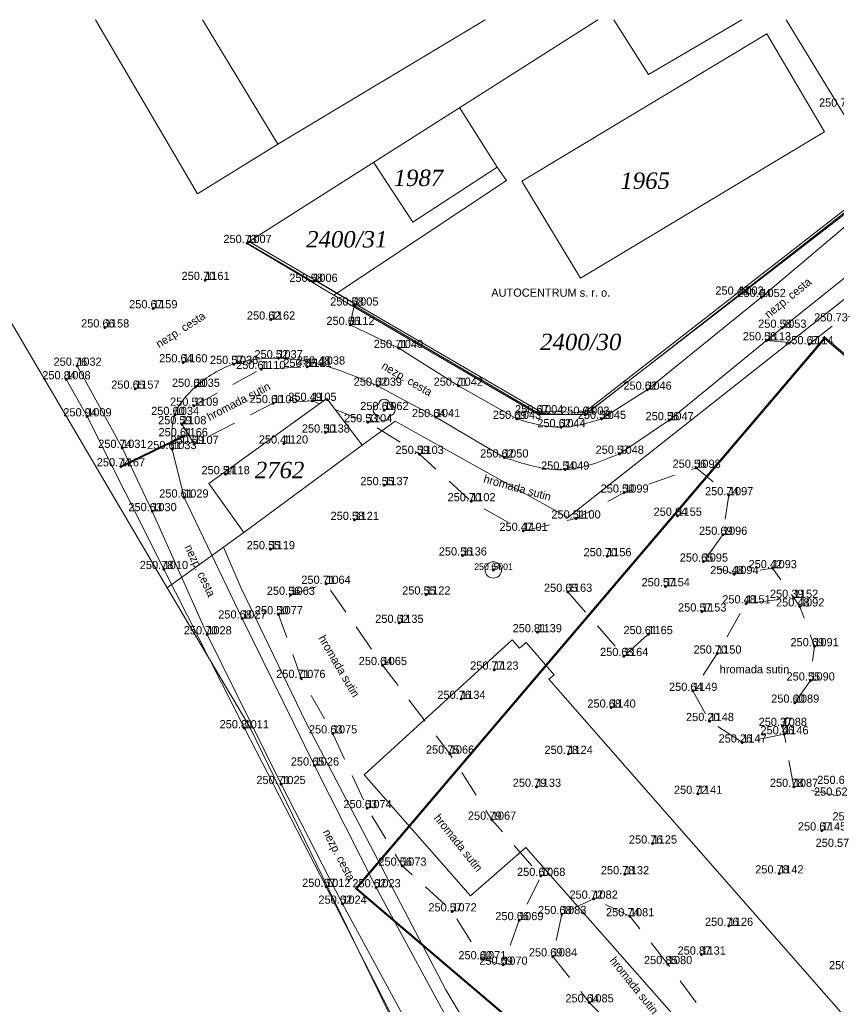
# Model space of a CAD drawing. Header units: metres. Extents: x -610187 to -609588, y -1142834 to -1142325.
# Tile 5 of 10: x -610119 to -610045, y -1142661 to -1142571. Entities that reach past the tile are written whole.
import ezdxf
from ezdxf.enums import TextEntityAlignment as Align

# ---------------------------------------------------------------- set-up
doc = ezdxf.new("R2010")
doc.units = ezdxf.units.M
doc.header["$MEASUREMENT"] = 0
doc.linetypes.add('DGN Style 2', pattern=[4.11183, 2.467098, -1.644732])
doc.layers.add('0_KATASTRÁLNÍ MAPA - PŘEKRESLENÁ_Pero_č.__32', color=7, linetype='Continuous', lineweight=13, true_color=0x00a8e8)
for name, color, linetype, lineweight in [('0_NÁVRH_tenká_Pero_č.__12', 12, 'Continuous', 15), ('Vrstva 11', 7, 'Continuous', 0), ('Vrstva 12', 7, 'Continuous', 0), ('Vrstva 13', 7, 'Continuous', 0), ('Vrstva 21', 7, 'Continuous', 0), ('Vrstva 22', 7, 'Continuous', 0), ('Vrstva 23', 7, 'Continuous', 0), ('Vrstva 40', 7, 'Continuous', 0), ('Vrstva 41', 7, 'Continuous', 0), ('Vrstva 5', 7, 'Continuous', 0), ('Vrstva 7', 7, 'Continuous', 0), ('Vrstva 8', 7, 'Continuous', 0)]:
    doc.layers.add(name, color=color, linetype=linetype, lineweight=lineweight)
doc.styles.add('GENERATED_STYLE_2', font='ANTQUAI.TTF')
doc.styles.add('Style-WORKING', font='WORKING.shx')
doc.styles.add('Styledgn003', font='dgn003.shx')
doc.linetypes.add('2.123  PL VP', pattern='A,2.5,[7,dgnlstyle-situace.shx,S=0.005619,R=0,X=0,Y=0],2.5', length=5)
doc.linetypes.add('2.163 PLZ VP', pattern='A,2.5,[1,dgnlstyle-situace.shx,S=0.005556,R=0,X=0,Y=0],2.5', length=5)

# ---------------------------------------------------------------- blocks, each defined once
blk = doc.blocks.new('3.13A')
at = {"layer": 'Vrstva 22', "color": 2, "linetype": 'Continuous', "lineweight": 0}
blk.add_circle((0, 0), 0.05, dxfattribs=at)
at = {"layer": 'Vrstva 22', "color": 2, "linetype": 'Continuous', "lineweight": 0, "extrusion": (0, 0, -1)}
for centre, start, end in [((0, 0.5), 0, 180), ((0.5, 0), 270, 90), ((-0.5, 0), 90, 270), ((0, -0.5), 180, 0)]:
    blk.add_arc(centre, 0.5, start, end, dxfattribs=at)
blk = doc.blocks.new('1.012')
at = {"layer": 'Vrstva 21', "linetype": 'Continuous'}
h = blk.add_hatch(color=7, dxfattribs=at)
edge = h.paths.add_edge_path()
edge.add_arc((0, 0), 0.1, 0, 360)
at = {"layer": 'Vrstva 21', "color": 7, "linetype": 'Continuous', "lineweight": 0}
for radius in [0.75, 0.1]:
    blk.add_circle((0, 0), radius, dxfattribs=at)

msp = doc.modelspace()

# ---------------------------------------------------------------- linework, layer by layer
at = {"layer": '0_KATASTRÁLNÍ MAPA - PŘEKRESLENÁ_Pero_č.__32', "linetype": 'Continuous', "flags": 128}
for points in [[(-610076.268, -1142683.178), (-610075.91, -1142681.488), (-610098.185, -1142635.707), (-610105.742, -1142622.961), (-610136.292, -1142571.018)], [(-610112.277, -1142571.018), (-610102.977, -1142586.946), (-610095.612, -1142582.391), (-610076.678, -1142571.018)], [(-610102.507, -1142571.018), (-610095.612, -1142582.391)], [(-610066.393, -1142571.018), (-610098.498, -1142591.445), (-610090.495, -1142596.213), (-610071.847, -1142607.129), (-610067.549, -1142607.129), (-610041.741, -1142587.189), (-610041.919, -1142582.93), (-610049.173, -1142571.018)], [(-610053.228, -1142571.018), (-610061.742, -1142576.031), (-610064.924, -1142571.018)], [(-610090.495, -1142596.213), (-610074.722, -1142585.725), (-610075.573, -1142584.491), (-610079.03, -1142579.058)], [(-610075.573, -1142584.491), (-610083.302, -1142589.534), (-610086.879, -1142584.052)], [(-610105.742, -1142622.961), (-610100.594, -1142619.243), (-610098.729, -1142617.904), (-610087.911, -1142609.915), (-610084.911, -1142607.731), (-610069.134, -1142616.541), (-610039.904, -1142593.457), (-610029.164, -1142593.947), (-610014.796, -1142609.132), (-610008.058, -1142601.597), (-610000.065, -1142611.228), (-609969.126, -1142650.248), (-609971.363, -1142652.353), (-609967.923, -1142657.116), (-609968.506, -1142681.404), (-609968.379, -1142685.538), (-609968.796, -1142694.359), (-609970.012, -1142704.805), (-609978.402, -1142712.971), (-610003.933, -1142738.047), (-610007.406, -1142741.513)], [(-610098.729, -1142617.904), (-610101.947, -1142613.422), (-610091.145, -1142605.667), (-610087.911, -1142609.915)], [(-610100.594, -1142619.243), (-610098.99, -1142623.007), (-610093.074, -1142635.246), (-610080.266, -1142659.709), (-610069.28, -1142678.252), (-610067.991, -1142681.44), (-610066.159, -1142684.261), (-610012.797, -1142729.468), (-610003.111, -1142728.959)], [(-610013.663, -1142713.699), (-610028.198, -1142697.516), (-610072.975, -1142646.704), (-610078.007, -1142651.138), (-610087.731, -1142640.055), (-610074.205, -1142627.708), (-610073.54, -1142628.477), (-610072.932, -1142627.952), (-610070.371, -1142630.914), (-610070.849, -1142631.327), (-610019.466, -1142689.947), (-610028.198, -1142697.516)]]:
    msp.add_lwpolyline(points, dxfattribs=at)
msp.add_lwpolyline([(-610073.33, -1142585.782), (-610067.963, -1142594.647), (-610045.657, -1142581.28), (-610050.945, -1142572.321)], close=True, dxfattribs=at)
at = {"layer": '0_NÁVRH_tenká_Pero_č.__12', "linetype": 'Continuous', "flags": 128}
for points in [[(-610045.633, -1142600.049), (-609972.906, -1142661.945), (-609972.713, -1142661.717), (-609965.097, -1142668.199), (-610008.197, -1142718.841), (-610088.538, -1142650.462)], [(-610045.621, -1142600.19), (-609965.661, -1142668.244), (-610008.437, -1142718.505), (-610088.397, -1142650.451)]]:
    msp.add_lwpolyline(points, close=True, dxfattribs=at)
at = {"layer": 'Vrstva 11', "color": 254, "linetype": 'Continuous', "lineweight": 0}
for p, q in [((-610051.43, -1142596.38), (-610042.23, -1142588.62)), ((-610104.19, -1142614.71), (-610105.29, -1142610.28))]:
    msp.add_line(p, q, dxfattribs=at)
at = {"layer": 'Vrstva 11', "color": 254, "linetype": 'Continuous', "lineweight": 0, "flags": 128}
for points in [[(-610049.54, -1142599.19), (-610040.67, -1142592.08)], [(-610066.03, -1142607.52), (-610061.86, -1142604.85), (-610051.43, -1142596.38)], [(-610088.66, -1142597.16), (-610089.02, -1142598.93), (-610084.58, -1142601.04)], [(-610049.54, -1142599.19), (-610050.95, -1142600.34), (-610059.85, -1142607.64), (-610064.4, -1142610.71)], [(-610073.79, -1142607.52), (-610079.11, -1142604.49), (-610084.58, -1142601.04)], [(-610076.6, -1142676.12), (-610082.89, -1142664.46), (-610089.73, -1142651.85), (-610095.31, -1142640.91), (-610102.07, -1142627.22), (-610107.1, -1142615.96), (-610109.86, -1142610.17), (-610113.96, -1142602.66)], [(-610086.51, -1142604.49), (-610081.19, -1142607.36), (-610074.946, -1142611.051)], [(-610104.19, -1142614.71), (-610098.89, -1142625.77), (-610092.26, -1142639.22), (-610086.63, -1142650.35), (-610079.88, -1142662.85), (-610073.66, -1142674.39)]]:
    msp.add_lwpolyline(points, dxfattribs=at)
at = {"layer": 'Vrstva 11', "color": 254, "linetype": 'Continuous', "lineweight": 0}
for points, knots in [([(-610105.29, -1142610.28), (-610105.337, -1142609.2), (-610105.433, -1142607.018), (-610103.026, -1142604.228), (-610099.751, -1142602.197), (-610095.625, -1142601.813), (-610091.128, -1142602.501), (-610088.217, -1142603.755), (-610086.51, -1142604.49)], [0, 0, 0, 0, 0.130565, 0.263919, 0.43401, 0.605209, 0.768425, 1, 1, 1, 1]), ([(-610066.03, -1142607.52), (-610067.262, -1142607.889), (-610069.842, -1142608.662), (-610072.435, -1142607.912), (-610073.79, -1142607.52)], [0, 0, 0, 0, 0.477663, 1, 1, 1, 1]), ([(-610064.4, -1142610.71), (-610066.051, -1142611.389), (-610069.51, -1142612.812), (-610073.08, -1142611.656), (-610074.946, -1142611.051)], [0, 0, 0, 0, 0.477513, 1, 1, 1, 1])]:
    msp.add_open_spline(points, degree=3, knots=knots, dxfattribs=at)
at = {"layer": 'Vrstva 11', "color": 2, "linetype": 'Continuous', "lineweight": 53}
for p in [(-610098.42, -1142591.44), (-610102.27, -1142594.82), (-610092.39, -1142594.99), (-610053.45, -1142596.16), (-610051.43, -1142596.38), (-610107.03, -1142597.41), (-610088.66, -1142597.16), (-610096.27, -1142598.44), (-610111.44, -1142599.16), (-610089.02, -1142598.93), (-610049.54, -1142599.19), (-610084.58, -1142601.04), (-610050.95, -1142600.34), (-610047.07, -1142600.7), (-610095.58, -1142601.98), (-610113.96, -1142602.66), (-610104.29, -1142602.35), (-610099.65, -1142602.5), (-610097.16, -1142602.96), (-610092.94, -1142602.77), (-610091.71, -1142602.55), (-610114.97, -1142603.9), (-610108.67, -1142604.76), (-610103.15, -1142604.59), (-610086.51, -1142604.49), (-610079.11, -1142604.49), (-610061.86, -1142604.85), (-610103.29, -1142606.32), (-610096.05, -1142606.08), (-610092.49, -1142605.87), (-610113.05, -1142607.29), (-610105.05, -1142607.16), (-610085.91, -1142606.71), (-610081.19, -1142607.36), (-610071.76, -1142607.01), (-610067.55, -1142607.14), (-610104.39, -1142608.01), (-610087.4, -1142607.82), (-610073.79, -1142607.52), (-610069.73, -1142608.28), (-610066.03, -1142607.52), (-610059.85, -1142607.64), (-610104.25, -1142609.11), (-610091.28, -1142608.77), (-610109.86, -1142610.17), (-610103.26, -1142609.81), (-610095.09, -1142609.77), (-610105.29, -1142610.28), (-610082.69, -1142610.73), (-610074.95, -1142611.05), (-610064.4, -1142610.71), (-610109.99, -1142611.86), (-610057.38, -1142611.99), (-610100.42, -1142612.58), (-610069.38, -1142612.16), (-610085.9, -1142613.58), (-610063.97, -1142614.26), (-610054.4, -1142614.5), (-610104.19, -1142614.71), (-610077.96, -1142615.05), (-610107.1, -1142615.96), (-610059.1, -1142616.38), (-610088.62, -1142616.76), (-610068.35, -1142616.63), (-610073.19, -1142617.76), (-610054.95, -1142618.12), (-610096.29, -1142619.44), (-610078.75, -1142620.01), (-610065.53, -1142620.08), (-610056.71, -1142620.57), (-610106.06, -1142621.25), (-610053.92, -1142621.71), (-610050.42, -1142621.17), (-610091.2, -1142622.6), (-610094.47, -1142623.61), (-610082.08, -1142623.58), (-610069.12, -1142623.33), (-610060.2, -1142622.83), (-610052.82, -1142624.39), (-610048.47, -1142623.88), (-610095.57, -1142625.39), (-610056.86, -1142625.13), (-610047.91, -1142624.67), (-610098.89, -1142625.77), (-610084.54, -1142626.17), (-610102.07, -1142627.22), (-610071.89, -1142627.03), (-610061.76, -1142627.2), (-610055.48, -1142628.98), (-610046.59, -1142628.31), (-610063.99, -1142629.2), (-610086.05, -1142630.03), (-610075.86, -1142630.45), (-610093.5, -1142631.21), (-610046.95, -1142631.44), (-610057.69, -1142632.39), (-610078.88, -1142633.12), (-610048.38, -1142633.47), (-610065.15, -1142633.92), (-610056.17, -1142635.15), (-610098.67, -1142635.81), (-610090.6, -1142636.28), (-610049.5, -1142635.6), (-610053.18, -1142637.11), (-610049.35, -1142636.36), (-610079.91, -1142638.13), (-610069.07, -1142638.15), (-610092.26, -1142639.22), (-610095.31, -1142640.91), (-610071.97, -1142641.16), (-610048.47, -1142641.17), (-610057.24, -1142641.8), (-610087.45, -1142643.11), (-610076.07, -1142644.17), (-610045.91, -1142645.15), (-610061.37, -1142646.35), (-610084.27, -1142648.37), (-610071.58, -1142649.31), (-610063.92, -1142649.16), (-610049.81, -1142649.08), (-610091.22, -1142650.31), (-610086.63, -1142650.35), (-610066.79, -1142651.39), (-610089.73, -1142651.85), (-610079.68, -1142652.55), (-610073.58, -1142653.35), (-610069.66, -1142652.8), (-610063.45, -1142653), (-610054.42, -1142653.87), (-610076.97, -1142656.93), (-610070.5, -1142656.67), (-610056.91, -1142656.5), (-610075.03, -1142657.43), (-610059.98, -1142657.37), (-610067.16, -1142660.87)]:
    msp.add_point(p, dxfattribs=at)
at = {"layer": 'Vrstva 23', "color": 132, "linetype": 'DGN Style 2', "lineweight": 0}
for p, q in [((-610066.79, -1142651.39), (-610069.66, -1142652.8)), ((-610063.45, -1142653), (-610066.79, -1142651.39)), ((-610069.66, -1142652.8), (-610070.5, -1142656.67)), ((-610059.98, -1142657.37), (-610063.45, -1142653)), ((-610070.5, -1142656.67), (-610067.16, -1142660.87)), ((-610054.95, -1142664.2), (-610059.98, -1142657.37)), ((-610067.16, -1142660.87), (-610061.66, -1142666.52))]:
    msp.add_line(p, q, dxfattribs=at)
at = {"layer": 'Vrstva 23', "color": 132, "linetype": 'DGN Style 2', "lineweight": 0, "flags": 128}
for points in [[(-610050.95, -1142600.34), (-610047.07, -1142600.7), (-610044.42, -1142598.61), (-610042.14, -1142597.55), (-610039.91, -1142597.41), (-610036.75, -1142599.2), (-610035.05, -1142601.52), (-610032.14, -1142602.97), (-610030.49, -1142607.05), (-610031.75, -1142608.52), (-610030.67, -1142611.72), (-610029.87, -1142615.56), (-610028.13, -1142621)], [(-610044.44, -1142641.97), (-610048.47, -1142641.17), (-610049.35, -1142636.36), (-610049.5, -1142635.6), (-610048.38, -1142633.47), (-610046.95, -1142631.44), (-610046.59, -1142628.31), (-610047.91, -1142624.67), (-610048.47, -1142623.88), (-610050.42, -1142621.17), (-610053.92, -1142621.71), (-610056.71, -1142620.57), (-610054.95, -1142618.12), (-610054.4, -1142614.5), (-610057.38, -1142611.99), (-610063.97, -1142614.26), (-610068.35, -1142616.63), (-610073.19, -1142617.76), (-610077.96, -1142615.05), (-610082.69, -1142610.73), (-610087.4, -1142607.82), (-610092.49, -1142605.87), (-610096.05, -1142606.08), (-610103.26, -1142609.81), (-610104.39, -1142608.01), (-610103.29, -1142606.32), (-610097.16, -1142602.96), (-610092.94, -1142602.77), (-610091.71, -1142602.55)], [(-610049.35, -1142636.36), (-610053.18, -1142637.11), (-610056.17, -1142635.15), (-610057.69, -1142632.39), (-610055.48, -1142628.98), (-610052.82, -1142624.39), (-610048.47, -1142623.88)]]:
    msp.add_lwpolyline(points, dxfattribs=at)
msp.add_lwpolyline([(-610094.47, -1142623.61), (-610091.2, -1142622.6), (-610086.05, -1142630.03), (-610079.91, -1142638.13), (-610076.07, -1142644.17), (-610071.58, -1142649.31), (-610073.58, -1142653.35), (-610075.03, -1142657.43), (-610076.97, -1142656.93), (-610079.68, -1142652.55), (-610084.27, -1142648.37), (-610087.45, -1142643.11), (-610090.6, -1142636.28), (-610093.5, -1142631.21), (-610095.57, -1142625.39), (-610094.47, -1142623.61)], close=True, dxfattribs=at)
at = {"layer": 'Vrstva 5', "color": 7, "linetype": 'DGN Style 2', "lineweight": 13, "flags": 128}
msp.add_lwpolyline([(-610069.12, -1142623.33), (-610063.99, -1142629.2), (-610061.76, -1142627.2)], dxfattribs=at)
at = {"layer": 'Vrstva 7', "color": 5, "linetype": 'Continuous', "lineweight": 0}
for p, q in [((-610098.42, -1142591.44), (-610092.39, -1142594.99)), ((-610092.39, -1142594.99), (-610092.289, -1142594.818)), ((-610088.66, -1142597.16), (-610088.559, -1142596.987))]:
    msp.add_line(p, q, dxfattribs=at)
at = {"layer": 'Vrstva 7', "color": 5, "linetype": 'Continuous', "lineweight": 0, "flags": 128}
msp.add_lwpolyline([(-610088.66, -1142597.16), (-610071.76, -1142607.01), (-610067.55, -1142607.14), (-610053.45, -1142596.16), (-610041.78, -1142587.06)], dxfattribs=at)
at = {"layer": 'Vrstva 7', "color": 62, "linetype": '2.163 PLZ VP', "lineweight": 0, "flags": 128}
for points in [[(-610041.903, -1142586.902), (-610053.573, -1142596.002), (-610067.616, -1142606.938), (-610071.703, -1142606.812), (-610088.559, -1142596.987)], [(-610092.289, -1142594.818), (-610098.319, -1142591.268)]]:
    msp.add_lwpolyline(points, dxfattribs=at)
at = {"layer": 'Vrstva 7', "color": 6, "linetype": '2.123  PL VP', "lineweight": 0, "flags": 128}
msp.add_lwpolyline([(-610114.97, -1142603.9), (-610113.05, -1142607.29), (-610106.06, -1142621.25), (-610098.67, -1142635.81), (-610091.22, -1142650.31), (-610082.5, -1142667.44), (-610075.55, -1142681.05), (-610076.32, -1142682.08)], dxfattribs=at)
at = {"layer": 'Vrstva 8', "color": 14, "linetype": 'Continuous', "lineweight": 30}
msp.add_line((-610092.289, -1142594.818), (-610088.559, -1142596.987), dxfattribs=at)
at = {"layer": 'Vrstva 8', "color": 14, "linetype": 'Continuous', "lineweight": 40}
msp.add_line((-610109.99, -1142611.86), (-610104.25, -1142609.11), dxfattribs=at)

# ---------------------------------------------------------------- block references
at = {"color": 7, "linetype": 'Continuous', "lineweight": 0}
msp.add_blockref('1.012', (-610075.93, -1142621.33), dxfattribs=at)
at = {"layer": 'Vrstva 22', "color": 2, "linetype": 'Continuous', "lineweight": 0}
msp.add_blockref('3.13A', (-610085.91, -1142606.71), dxfattribs=at)

# ---------------------------------------------------------------- texts
at = {"layer": '0_KATASTRÁLNÍ MAPA - PŘEKRESLENÁ_Pero_č.__32', "linetype": 'Continuous', "char_height": 1.5, "attachment_point": 1, "style": 'GENERATED_STYLE_2'}
for s, insert in [('\\A1;{\\fBook Antiqua|b0|i1|c238|p18;1987}', (-610085.041, -1142584.729)), ('\\A1;{\\fBook Antiqua|b0|i1|c238|p18;1965}', (-610064.321, -1142584.987)), ('\\A1;{\\fBook Antiqua|b0|i1|c238|p18;2400/31}', (-610093.04, -1142590.347)), ('\\A1;{\\fBook Antiqua|b0|i1|c238|p18;2400/30}', (-610071.658, -1142599.734)), ('\\A1;{\\fBook Antiqua|b0|i1|c238|p18;2762}', (-610097.729, -1142611.445))]:
    msp.add_mtext(s, dxfattribs=dict(at, insert=insert))
at = {"layer": 'Vrstva 12', "color": 4, "linetype": 'Continuous', "lineweight": 0, "true_color": 0x00f0f0, "style": 'Styledgn003'}
for s, p in [('250.74 ', (-610044.49, -1142578.97)), ('250.73 ', (-610098.93, -1142591.44)), ('250.70 ', (-610102.75, -1142594.82)), ('250.58 ', (-610092.9, -1142594.99)), ('250.49 ', (-610053.96, -1142596.16)), ('250.64 ', (-610051.94, -1142596.38)), ('250.67 ', (-610107.54, -1142597.41)), ('250.58 ', (-610089.17, -1142597.16)), ('250.66 ', (-610111.933, -1142599.16)), ('250.62 ', (-610096.78, -1142598.44)), ('250.66 ', (-610089.513, -1142598.93)), ('250.58 ', (-610050.05, -1142599.19)), ('250.73 ', (-610044.93, -1142598.61)), ('250.71 ', (-610085.184, -1142601.04)), ('250.58 ', (-610051.46, -1142600.34)), ('250.67 ', (-610047.58, -1142600.7)), ('250.76 ', (-610114.453, -1142602.66)), ('250.64 ', (-610104.8, -1142602.35)), ('250.57 ', (-610100.16, -1142602.5)), ('250.52 ', (-610096.09, -1142601.98)), ('250.55 ', (-610093.449, -1142602.77)), ('250.48 ', (-610092.22, -1142602.55)), ('250.61 ', (-610097.764, -1142602.96)), ('250.84 ', (-610115.48, -1142603.9)), ('250.60 ', (-610103.63, -1142604.59)), ('250.62 ', (-610087.02, -1142604.49)), ('250.71 ', (-610079.714, -1142604.49)), ('250.65 ', (-610109.179, -1142604.76)), ('250.62 ', (-610062.37, -1142604.85)), ('250.53 ', (-610103.8, -1142606.32)), ('250.60 ', (-610096.53, -1142606.08)), ('250.49 ', (-610093, -1142605.87)), ('250.94 ', (-610113.56, -1142607.29)), ('250.60 ', (-610105.53, -1142607.16)), ('250.63 ', (-610086.42, -1142606.71)), ('250.64 ', (-610081.7, -1142607.36)), ('250.67 ', (-610072.27, -1142607.01)), ('250.64 ', (-610068.06, -1142607.14)), ('250.59 ', (-610104.9, -1142608.01)), ('250.53 ', (-610087.91, -1142607.82)), ('250.69 ', (-610074.3, -1142607.52)), ('250.59 ', (-610066.54, -1142607.52)), ('250.56 ', (-610060.343, -1142607.64)), ('250.61 ', (-610104.854, -1142609.11)), ('250.50 ', (-610091.76, -1142608.77)), ('250.62 ', (-610070.24, -1142608.28)), ('250.59 ', (-610103.77, -1142609.81)), ('250.41 ', (-610095.694, -1142609.77)), ('250.74 ', (-610110.37, -1142610.17)), ('250.61 ', (-610105.894, -1142610.28)), ('250.59 ', (-610083.2, -1142610.73)), ('250.57 ', (-610064.91, -1142610.71)), ('250.74 ', (-610110.5, -1142611.86)), ('250.62 ', (-610075.46, -1142611.05)), ('250.54 ', (-610100.93, -1142612.58)), ('250.54 ', (-610069.89, -1142612.16)), ('250.56 ', (-610057.873, -1142611.99)), ('250.55 ', (-610086.409, -1142613.58)), ('250.50 ', (-610064.45, -1142614.26)), ('250.74 ', (-610054.91, -1142614.5)), ('250.61 ', (-610104.794, -1142614.71)), ('250.70 ', (-610078.44, -1142615.05)), ('250.63 ', (-610107.61, -1142615.96)), ('250.58 ', (-610089.13, -1142616.76)), ('250.51 ', (-610068.954, -1142616.63)), ('250.64 ', (-610059.61, -1142616.38)), ('250.47 ', (-610073.7, -1142617.76)), ('250.69 ', (-610055.46, -1142618.12)), ('250.55 ', (-610096.799, -1142619.44)), ('250.56 ', (-610079.243, -1142620.01)), ('250.70 ', (-610066.01, -1142620.08)), ('250.65 ', (-610057.219, -1142620.57)), ('250.78 ', (-610106.57, -1142621.25)), ('250.48 ', (-610054.43, -1142621.71)), ('250.42 ', (-610050.93, -1142621.17)), ('250.71 ', (-610091.804, -1142622.6)), ('250.65 ', (-610069.629, -1142623.33)), ('250.57 ', (-610060.71, -1142622.83)), ('250.56 ', (-610094.963, -1142623.61)), ('250.55 ', (-610082.589, -1142623.58)), ('250.48 ', (-610053.33, -1142624.39)), ('250.39 ', (-610048.98, -1142623.88)), ('250.57 ', (-610057.37, -1142625.13)), ('250.48 ', (-610048.42, -1142624.67)), ('250.68 ', (-610099.4, -1142625.77)), ('250.50 ', (-610096.05, -1142625.39)), ('250.62 ', (-610085.05, -1142626.17)), ('250.81 ', (-610072.494, -1142627.03)), ('250.70 ', (-610102.55, -1142627.22)), ('250.61 ', (-610062.364, -1142627.2)), ('250.69 ', (-610047.1, -1142628.31)), ('250.63 ', (-610064.5, -1142629.2)), ('250.70 ', (-610055.96, -1142628.98)), ('250.64 ', (-610086.56, -1142630.03)), ('250.77 ', (-610076.37, -1142630.45)), ('250.71 ', (-610094.104, -1142631.21)), ('250.55 ', (-610047.459, -1142631.44)), ('250.64 ', (-610058.2, -1142632.39)), ('250.76 ', (-610079.373, -1142633.12)), ('250.60 ', (-610048.86, -1142633.47)), ('250.68 ', (-610065.66, -1142633.92)), ('250.20 ', (-610056.65, -1142635.15)), ('250.81 ', (-610099.274, -1142635.81)), ('250.37 ', (-610050.01, -1142635.6)), ('250.63 ', (-610091.11, -1142636.28)), ('250.46 ', (-610049.843, -1142636.36)), ('250.26 ', (-610053.673, -1142637.11)), ('250.75 ', (-610080.419, -1142638.13)), ('250.78 ', (-610069.58, -1142638.15)), ('250.65 ', (-610092.769, -1142639.22)), ('250.71 ', (-610095.914, -1142640.91)), ('250.79 ', (-610072.48, -1142641.16)), ('250.78 ', (-610048.98, -1142641.17)), ('250.64 ', (-610044.65, -1142640.9)), ('250.72 ', (-610057.75, -1142641.8)), ('250.62 ', (-610044.95, -1142641.97)), ('250.63 ', (-610087.96, -1142643.11)), ('250.79 ', (-610076.58, -1142644.17)), ('250.49 ', (-610043.26, -1142644.23)), ('250.67 ', (-610046.42, -1142645.15)), ('250.76 ', (-610061.863, -1142646.35)), ('250.57 ', (-610044.8, -1142646.65)), ('250.56 ', (-610084.763, -1142648.37)), ('250.67 ', (-610072.09, -1142649.31)), ('250.78 ', (-610064.43, -1142649.16)), ('250.78 ', (-610050.32, -1142649.08)), ('250.67 ', (-610091.73, -1142650.31)), ('250.62 ', (-610087.14, -1142650.35)), ('250.72 ', (-610067.3, -1142651.39)), ('250.62 ', (-610090.24, -1142651.85)), ('250.57 ', (-610080.19, -1142652.55)), ('250.68 ', (-610070.17, -1142652.8)), ('250.74 ', (-610063.96, -1142653)), ('250.66 ', (-610074.073, -1142653.35)), ('250.76 ', (-610054.913, -1142653.87)), ('250.69 ', (-610071.01, -1142656.67)), ('250.87 ', (-610057.42, -1142656.5)), ('250.60 ', (-610077.45, -1142656.93)), ('250.69 ', (-610075.54, -1142657.43)), ('250.85 ', (-610060.489, -1142657.37)), ('250.71 ', (-610043.574, -1142657.84)), ('250.64 ', (-610067.67, -1142660.87))]:
    msp.add_text(s, height=0.75, dxfattribs=at).set_placement(p, align=Align.CENTER)
at = {"layer": 'Vrstva 13', "color": 7, "linetype": 'Continuous', "lineweight": 0, "style": 'Styledgn003'}
for s, p in [('1007', (-610098.42, -1142591.44)), ('1161', (-610102.27, -1142594.82)), ('1006', (-610092.39, -1142594.99)), ('1002', (-610053.45, -1142596.16)), ('1052', (-610051.43, -1142596.38)), ('1159', (-610107.03, -1142597.41)), ('1005', (-610088.66, -1142597.16)), ('1158', (-610111.44, -1142599.16)), ('1162', (-610096.27, -1142598.44)), ('1112', (-610089.02, -1142598.93)), ('1053', (-610049.54, -1142599.19)), ('1040', (-610084.58, -1142601.04)), ('1113', (-610050.95, -1142600.34)), ('1114', (-610047.07, -1142600.7)), ('1032', (-610113.96, -1142602.66)), ('1160', (-610104.29, -1142602.35)), ('1036', (-610099.65, -1142602.5)), ('1037', (-610095.58, -1142601.98)), ('1111', (-610092.94, -1142602.77)), ('1038', (-610091.71, -1142602.55)), ('1110', (-610097.16, -1142602.96)), ('1008', (-610114.97, -1142603.9)), ('1035', (-610103.15, -1142604.59)), ('1039', (-610086.51, -1142604.49)), ('1042', (-610079.11, -1142604.49)), ('1157', (-610108.67, -1142604.76)), ('1046', (-610061.86, -1142604.85)), ('1109', (-610103.29, -1142606.32)), ('1106', (-610096.05, -1142606.08)), ('1105', (-610092.49, -1142605.87)), ('1009', (-610113.05, -1142607.29)), ('1034', (-610105.05, -1142607.16)), ('1062', (-610085.91, -1142606.71)), ('1041', (-610081.19, -1142607.36)), ('1004', (-610071.76, -1142607.01)), ('1003', (-610067.55, -1142607.14)), ('1108', (-610104.39, -1142608.01)), ('1104', (-610087.4, -1142607.82)), ('1043', (-610073.79, -1142607.52)), ('1045', (-610066.03, -1142607.52)), ('1047', (-610059.85, -1142607.64)), ('1166', (-610104.25, -1142609.11)), ('1138', (-610091.28, -1142608.77)), ('1044', (-610069.73, -1142608.28)), ('1107', (-610103.26, -1142609.81)), ('1120', (-610095.09, -1142609.77)), ('1031', (-610109.86, -1142610.17)), ('1033', (-610105.29, -1142610.28)), ('1103', (-610082.69, -1142610.73)), ('1048', (-610064.4, -1142610.71)), ('1167', (-610109.99, -1142611.86)), ('1050', (-610074.95, -1142611.05)), ('1118', (-610100.42, -1142612.58)), ('1049', (-610069.38, -1142612.16)), ('1098', (-610057.38, -1142611.99)), ('1137', (-610085.9, -1142613.58)), ('1099', (-610063.97, -1142614.26)), ('1097', (-610054.4, -1142614.5)), ('1029', (-610104.19, -1142614.71)), ('1102', (-610077.96, -1142615.05)), ('1030', (-610107.1, -1142615.96)), ('1121', (-610088.62, -1142616.76)), ('1100', (-610068.35, -1142616.63)), ('1155', (-610059.1, -1142616.38)), ('1101', (-610073.19, -1142617.76)), ('1096', (-610054.95, -1142618.12)), ('1119', (-610096.29, -1142619.44)), ('1136', (-610078.75, -1142620.01)), ('1156', (-610065.53, -1142620.08)), ('1095', (-610056.71, -1142620.57)), ('1010', (-610106.06, -1142621.25)), ('1094', (-610053.92, -1142621.71)), ('1093', (-610050.42, -1142621.17)), ('1064', (-610091.2, -1142622.6)), ('1163', (-610069.12, -1142623.33)), ('1154', (-610060.2, -1142622.83)), ('1063', (-610094.47, -1142623.61)), ('1122', (-610082.08, -1142623.58)), ('1151', (-610052.82, -1142624.39)), ('1152', (-610048.47, -1142623.88)), ('1153', (-610056.86, -1142625.13)), ('1092', (-610047.91, -1142624.67)), ('1027', (-610098.89, -1142625.77)), ('1077', (-610095.57, -1142625.39)), ('1135', (-610084.54, -1142626.17)), ('1139', (-610071.89, -1142627.03)), ('1028', (-610102.07, -1142627.22)), ('1165', (-610061.76, -1142627.2)), ('1091', (-610046.59, -1142628.31)), ('1164', (-610063.99, -1142629.2)), ('1150', (-610055.48, -1142628.98)), ('1065', (-610086.05, -1142630.03)), ('1123', (-610075.86, -1142630.45)), ('1076', (-610093.5, -1142631.21)), ('1090', (-610046.95, -1142631.44)), ('1149', (-610057.69, -1142632.39)), ('1134', (-610078.88, -1142633.12)), ('1089', (-610048.38, -1142633.47)), ('1140', (-610065.15, -1142633.92)), ('1148', (-610056.17, -1142635.15)), ('1011', (-610098.67, -1142635.81)), ('1088', (-610049.5, -1142635.6)), ('1075', (-610090.6, -1142636.28)), ('1146', (-610049.35, -1142636.36)), ('1147', (-610053.18, -1142637.11)), ('1066', (-610079.91, -1142638.13)), ('1124', (-610069.07, -1142638.15)), ('1026', (-610092.26, -1142639.22)), ('1025', (-610095.31, -1142640.91)), ('1133', (-610071.97, -1142641.16)), ('1087', (-610048.47, -1142641.17)), ('1141', (-610057.24, -1142641.8)), ('1074', (-610087.45, -1142643.11)), ('1067', (-610076.07, -1142644.17)), ('1145', (-610045.91, -1142645.15)), ('1125', (-610061.37, -1142646.35)), ('1073', (-610084.27, -1142648.37)), ('1068', (-610071.58, -1142649.31)), ('1132', (-610063.92, -1142649.16)), ('1142', (-610049.81, -1142649.08)), ('1012', (-610091.22, -1142650.31)), ('1023', (-610086.63, -1142650.35)), ('1082', (-610066.79, -1142651.39)), ('1024', (-610089.73, -1142651.85)), ('1072', (-610079.68, -1142652.55)), ('1083', (-610069.66, -1142652.8)), ('1081', (-610063.45, -1142653)), ('1069', (-610073.58, -1142653.35)), ('1126', (-610054.42, -1142653.87)), ('1084', (-610070.5, -1142656.67)), ('1131', (-610056.91, -1142656.5)), ('1071', (-610076.97, -1142656.93)), ('1070', (-610075.03, -1142657.43)), ('1080', (-610059.98, -1142657.37)), ('1085', (-610067.16, -1142660.87))]:
    msp.add_text(s, height=0.75, dxfattribs=at).set_placement(p)
at = {"layer": 'Vrstva 22', "color": 4, "linetype": 'Continuous', "lineweight": 0, "true_color": 0x00f0f0, "style": 'Styledgn003'}
msp.add_text('250.64 ', height=0.6, dxfattribs=at).set_placement((-610076.339, -1142621.33), align=Align.CENTER)
at = {"layer": 'Vrstva 23', "color": 1, "linetype": 'Continuous', "lineweight": 0, "style": 'Styledgn003'}
msp.add_text('5001', height=0.6, dxfattribs=at).set_placement((-610075.93, -1142621.33))
at = {"layer": 'Vrstva 40', "color": 12, "linetype": 'Continuous', "lineweight": 0, "style": 'Style-WORKING'}
for height, rotation, p in [(0.74999, 38.99317, (-610048.771, -1142596.74)), (0.74999, 32.71537, (-610104.317, -1142599.679)), (0.74999, 329.55778, (-610084.009, -1142604.181)), (0.75, 295.42105, (-610103.069, -1142621.554)), (0.74999, 297.39484, (-610090.367, -1142647.559))]:
    msp.add_text('nezp. cesta', height=height, rotation=rotation, dxfattribs=at).set_placement(p, align=Align.CENTER)
at = {"layer": 'Vrstva 41', "color": 52, "linetype": 'Continuous', "lineweight": 0, "style": 'Style-WORKING'}
for s, p in [('AUTOCENTRUM s. r. o.', (-610070.683, -1142596.35)), ('hromada sutin', (-610052.062, -1142630.78))]:
    msp.add_text(s, height=0.75, dxfattribs=at).set_placement(p, align=Align.CENTER)
for height, rotation, p in [(0.74999, 27.44302, (-610099.046, -1142606.25)), (0.74999, 344.36283, (-610073.829, -1142614.169)), (0.74999, 300.37869, (-610090.35, -1142630.313)), (0.75, 308.78931, (-610079.417, -1142646.513)), (0.75, 308.78931, (-610063.358, -1142659.554))]:
    msp.add_text('hromada sutin', height=height, rotation=rotation, dxfattribs=at).set_placement(p, align=Align.CENTER)

doc.saveas('drawing.dxf')
